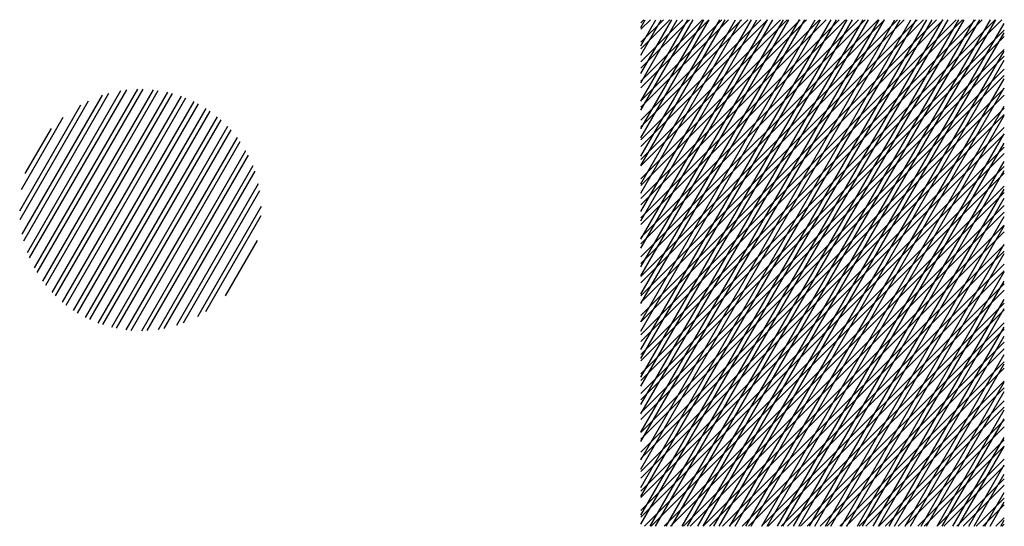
# Model space of a CAD drawing. Extents: x 56.1 to 141.2, y 26.6 to 52.6.
# Tile 1 of 2: x 121.1 to 127.8, y 38.3 to 41.7. Entities that reach past the tile are written whole.
import ezdxf

# ---------------------------------------------------------------- set-up
doc = ezdxf.new("R2010")
doc.units = 0
doc.header["$LTSCALE"] = 0.5
doc.header["$MEASUREMENT"] = 0
doc.layers.add('TEXT', color=1, linetype='CONTINUOUS')
pattern_1 = [(45, (76.24776, 39.93217), (-0.06629126, 0.06629126), []), (45, (76.29195, 39.93217), (-0.06629126, 0.06629126), [])]
pattern_2 = [(60, (76.24776, 39.93217), (-0.08118988, 0.046875), []), (60, (76.29045, 39.94361), (-0.08118988, 0.046875), [])]

msp = doc.modelspace()

# ---------------------------------------------------------------- hatches: boundary and pattern name
at = {"layer": 'TEXT'}
h = msp.add_hatch(dxfattribs=at)
h.set_pattern_fill('ANSI32,_I', color=256, scale=0.25, style=2)
h.set_pattern_definition(pattern_1)
h.paths.add_polyline_path([(127.8235, 41.7274), (125.3539, 41.7274), (125.3539, 38.2846), (127.8235, 38.2846)])
h = msp.add_hatch(dxfattribs=at)
h.set_pattern_fill('ANSI32,_I', color=256, scale=0.25, style=2)
h.set_pattern_definition(pattern_1)
h.paths.add_polyline_path([(127.8235, 41.7274), (125.3539, 41.7274), (125.3539, 38.2846), (127.8235, 38.2846)])
h = msp.add_hatch(dxfattribs=at)
h.set_pattern_fill('ANSI32,_I', color=256, scale=0.25, style=2)
h.set_pattern_definition(pattern_1)
h.paths.add_polyline_path([(127.8235, 41.7274), (125.3539, 41.7274), (125.3539, 38.2846), (127.8235, 38.2846)])
h = msp.add_hatch(dxfattribs=at)
h.set_pattern_fill('ANSI32,_I', color=256, scale=0.25, style=2)
h.set_pattern_definition(pattern_1)
h.paths.add_polyline_path([(127.8235, 41.7274), (125.3539, 41.7274), (125.3539, 38.2846), (127.8235, 38.2846)])
h = msp.add_hatch(dxfattribs=at)
h.set_pattern_fill('ANSI32,_I', color=256, scale=0.25, angle=15, style=2)
h.set_pattern_definition(pattern_2)
h.paths.add_polyline_path([(127.8235, 41.7274), (125.3539, 41.7274), (125.3539, 38.2846), (127.8235, 38.2846)])
h = msp.add_hatch(dxfattribs=at)
h.set_pattern_fill('ANSI32,_I', color=256, scale=0.25, angle=15, style=2)
h.set_pattern_definition(pattern_2)
h.paths.add_polyline_path([(127.8235, 41.7274), (125.3539, 41.7274), (125.3539, 38.2846), (127.8235, 38.2846)], flags=0)
h.paths.add_polyline_path([(127.8235, 41.7274), (125.3539, 41.7274), (125.3539, 38.2846), (127.8235, 38.2846)])
h.paths.add_polyline_path([(125.3539, 38.2846), (125.3539, 41.7274), (127.8235, 41.7274), (127.8235, 38.2846)], flags=16)
h = msp.add_hatch(dxfattribs=at)
h.set_pattern_fill('ANSI32,_I', color=256, scale=0.25, angle=15, style=2)
h.set_pattern_definition(pattern_2)
edge = h.paths.add_edge_path()
edge.add_arc((121.9559, 40.4348), 0.8211, 0, 360)

doc.saveas('drawing.dxf')
